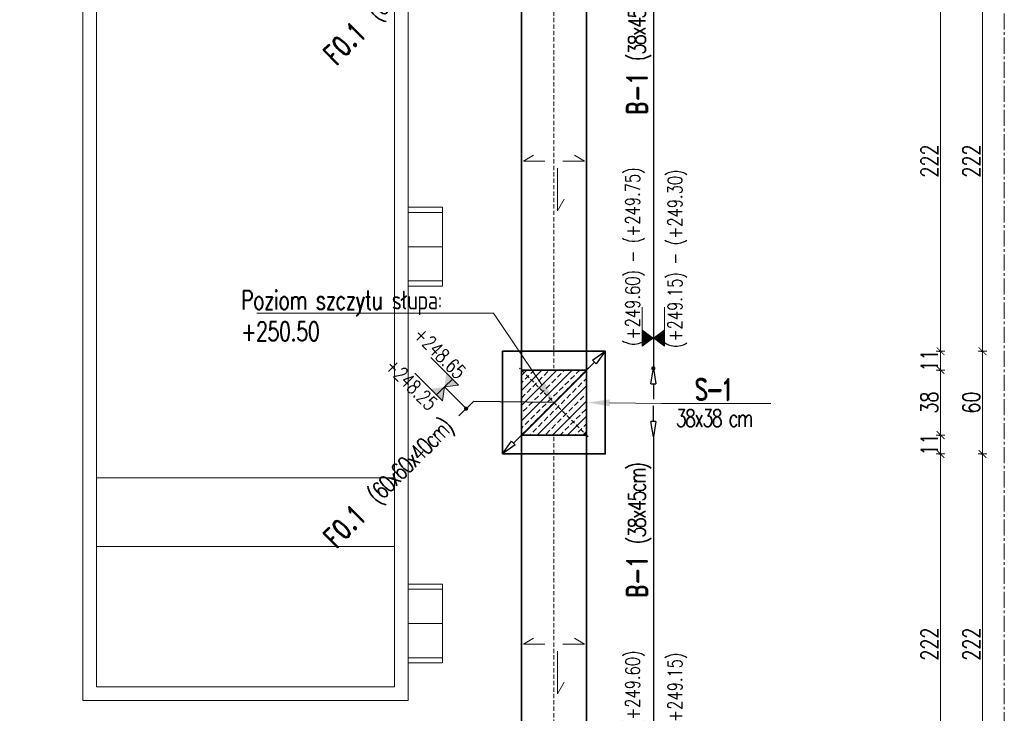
# Model space of a CAD drawing. Header units: millimetres. Extents: x -8 to 14965326, y -810 to 11054951.
# Tile 40 of 72: x 7505907 to 7506482, y 5557520 to 5557925. Entities that reach past the tile are written whole.
import ezdxf
from ezdxf import colors
from ezdxf.entities.mleader import LeaderData, LeaderLine
from ezdxf.math import Vec2, Vec3

# ---------------------------------------------------------------- set-up
doc = ezdxf.new("R2010")
doc.units = ezdxf.units.MM
doc.header["$LTSCALE"] = 0.5
doc.header["$MEASUREMENT"] = 0
doc.linetypes.add('CENTER2', pattern=[1.125, 0.75, -0.125, 0.125, -0.125])
doc.linetypes.add('KRESKOWA', pattern=[0.75, 0.5, -0.25])
doc.layers.get('0').update_dxf_attribs({"linetype": 'CONTINUOUS', "lineweight": 13})
doc.layers.get('Defpoints').update_dxf_attribs({"linetype": 'CONTINUOUS'})
for name, color, linetype, lineweight in [('_K_pozycje', 1, 'CONTINUOUS', 5), ('K_Cienkie przerywane', 252, 'KRESKOWA', 9), ('K_Fundamenty - przekrój', 40, 'CONTINUOUS', 35), ('K_Kreskowanie', 253, 'CONTINUOUS', 5), ('K_Opis', 7, 'CONTINUOUS', 9), ('K_Ściany - przekrój', 7, 'CONTINUOUS', 35), ('tkd_obszary_wykazu', 14, 'CENTER2', 9), ('tkd_wym', 1, 'CONTINUOUS', 5)]:
    doc.layers.add(name, color=color, linetype=linetype, lineweight=lineweight)
doc.styles.add('___K_OPIS_ROMAND', font='romand.shx', dxfattribs={"width": 0.75})
doc.styles.add('___K_OPIS_SIMPLEX', font='simplex.shx', dxfattribs={"width": 0.75})
doc.styles.add('tkd_txt0', font='simplex.shx', dxfattribs={"width": 0.75})
doc.dimstyles.new('opisy_wieńce', dxfattribs={"dimscale": 0.6, "dimtxt": 20, "dimasz": 25, "dimexe": 10, "dimexo": 50, "dimgap": 10, "dimtad": 0, "dimdec": 1, "dimrnd": 0.05, "dimzin": 9, "dimdsep": 46, "dimtxsty": '___K_OPIS_ROMAND', "dimblk1": 'CLOSEDBLANK', "dimblk2": 'CLOSEDBLANK', "dimsah": 1, "dimcen": 0, "dimdle": 10, "dimse1": 1, "dimse2": 1, "dimclrd": 1, "dimclre": 256, "dimclrt": 50, "dimazin": 2, "dimtm": 1e-09, "dimtfac": 1, "dimtdec": 1, "dimtmove": 2, "dimatfit": 3, "dimfxl": 1, "dimtolj": 1, "dimtzin": 0, "dimarcsym": 0})
doc.dimstyles.new('tkd_1-50cm[cm]', dxfattribs={"dimtxt": 10, "dimasz": 2.5, "dimexe": 0, "dimexo": 10, "dimgap": 1.5, "dimtad": 1, "dimdec": 1, "dimrnd": 0.5, "dimdsep": 46, "dimtxsty": 'tkd_txt0', "dimblk": 'tkd_dim_arrow', "dimcen": 0, "dimclrd": 1, "dimclre": 256, "dimclrt": 7, "dimaunit": 1, "dimadec": 0, "dimazin": 0, "dimtfac": 0.009091, "dimtdec": 1, "dimtix": 1, "dimtmove": 1, "dimatfit": 3, "dimldrblk": 'DOTSMALL', "dimfxl": 1, "dimfxlon": 1, "dimtvp": 0.02, "dimtolj": 1, "dimtzin": 9, "dimlwd": -1, "dimarcsym": 0})

# ---------------------------------------------------------------- blocks, each defined once
blk = doc.blocks.new('A$Cdc6a9087')
for p, q in [((-23, -20), (-23, 0)), ((-23, 0), (23, 0)), ((23, -20), (23, 0)), ((-23, -20), (23, -20))]:
    blk.add_line(p, q)
at = {"lineweight": 13}
for p, q in [((-20, -20), (-20, 0)), ((0, -20), (0, 0)), ((20, -20), (20, 0))]:
    blk.add_line(p, q, dxfattribs=at)
blk = doc.blocks.new('_ClosedBlank')
at = {"color": 0, "linetype": 'ByBlock', "lineweight": -2}
for p, q in [((-1, 0.167), (0, 0)), ((-1, 0.167), (-1, -0.167)), ((0, 0), (-1, -0.167))]:
    blk.add_line(p, q, dxfattribs=at)
blk = doc.blocks.new('*D177')
at = {"layer": '_K_pozycje', "color": 1, "lineweight": -2, "transparency": 16777216}
for p, q in [((7506242.75, 5558006.69), (7506195.48, 5557959.42)), ((7506172.07, 5557983.75), (7506163.58, 5557975.26)), ((7506219.11, 5557983.06), (7506172.07, 5557983.75))]:
    blk.add_line(p, q, dxfattribs=at)
at = {"layer": 'Defpoints', "color": 0, "transparency": 16777216}
for p in [(7506249.11, 5558013.06), (7506189.11, 5557953.06), (7506189.11, 5557953.06)]:
    blk.add_point(p, dxfattribs=at)
at = {"layer": '_K_pozycje', "color": 1, "lineweight": -2, "transparency": 16777216, "xscale": 9, "yscale": 9, "zscale": 9}
for p, rotation in [((7506249.11, 5558013.06), 44.99999988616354), ((7506189.11, 5557953.06), 224.9999998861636)]:
    blk.add_blockref('_ClosedBlank', p, dxfattribs=dict(at, rotation=rotation))
at = {"layer": '_K_pozycje', "color": 50, "transparency": 16777216, "insert": (7506123.55, 5557935.23), "char_height": 12, "attachment_point": 5, "rotation": 45, "style": '___K_OPIS_ROMAND'}
blk.add_mtext('\\A1;F0.1{\\fArial|b0|i0|c238|p34;\\H0.87497x;\\C242;   \\Fsimplex|c238;\\H0.95241x;\\T0.8;(60x60x40cm)}', dxfattribs=at)
blk = doc.blocks.new('*D178')
at = {"layer": '_K_pozycje', "color": 1, "lineweight": -2, "transparency": 16777216}
for p, q in [((7506242.75, 5557724.69), (7506195.48, 5557677.42)), ((7506172.07, 5557701.75), (7506163.58, 5557693.26)), ((7506219.11, 5557701.06), (7506172.07, 5557701.75))]:
    blk.add_line(p, q, dxfattribs=at)
at = {"layer": 'Defpoints', "color": 0, "transparency": 16777216}
for p in [(7506249.11, 5557731.06), (7506189.11, 5557671.06), (7506189.11, 5557671.06)]:
    blk.add_point(p, dxfattribs=at)
at = {"layer": '_K_pozycje', "color": 1, "lineweight": -2, "transparency": 16777216, "xscale": 9, "yscale": 9, "zscale": 9}
for p, rotation in [((7506249.11, 5557731.06), 44.99999988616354), ((7506189.11, 5557671.06), 224.9999998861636)]:
    blk.add_blockref('_ClosedBlank', p, dxfattribs=dict(at, rotation=rotation))
at = {"layer": '_K_pozycje', "color": 50, "transparency": 16777216, "insert": (7506123.55, 5557653.23), "char_height": 12, "attachment_point": 5, "rotation": 45, "style": '___K_OPIS_ROMAND'}
blk.add_mtext('\\A1;F0.1{\\fArial|b0|i0|c238|p34;\\H0.87497x;\\C242;   \\Fsimplex|c238;\\H0.95241x;\\T0.8;(60x60x40cm)}', dxfattribs=at)
blk = doc.blocks.new('*U40')
at = {"layer": 'K_Opis'}
h = blk.add_hatch(color=1, dxfattribs=at)
edge = h.paths.add_edge_path()
edge.add_arc((0, 0), 0.036, 360, 720)
at = {"layer": 'K_Opis', "color": 1}
blk.add_line((0, 0.511), (0, 0), dxfattribs=at)
at = {"layer": 'K_Opis'}
for points in [[(-0.188, 0.511), (-0.188, 1.022)], [(0.188, 0.511), (0.188, 1.022)], [(-0.188, 0.511), (0, 0.511), (-0.188, 0.369), (-0.188, 0.511)], [(0.188, 0.511), (0, 0.511), (0.188, 0.369), (0.188, 0.511)]]:
    blk.add_lwpolyline(points, dxfattribs=at)
for points in [[(-0.188, 0.652), (-0.188, 0.511), (0, 0.511)], [(-0.188, 0.369), (-0.188, 0.511), (0, 0.511)], [(0.188, 0.652), (0.188, 0.511), (0, 0.511)], [(0.188, 0.369), (0.188, 0.511), (0, 0.511)]]:
    blk.add_solid(points, dxfattribs=at)
at = {"layer": 'K_Opis', "style": '___K_OPIS_SIMPLEX', "width": 0.75, "flags": 8}
for tag, p in [('góra', (-0.227, 0.383)), ('dół', (0.48, 0.383))]:
    blk.add_attdef(tag, p, '', height=0.24, rotation=90, dxfattribs=at)
blk = doc.blocks.new('*D222')
at = {"layer": '_K_pozycje', "color": 1, "lineweight": -2, "transparency": 16777216}
for p, q in [((7506277.16, 5557690.06), (7506277.16, 5557699.06)), ((7506277.16, 5557681.06), (7506277.16, 5557439.06)), ((7506277.16, 5557430.06), (7506277.16, 5557421.06))]:
    blk.add_line(p, q, dxfattribs=at)
at = {"layer": 'Defpoints', "color": 0, "transparency": 16777216}
for p in [(7506239.11, 5557681.06), (7506239.11, 5557439.06), (7506277.16, 5557439.06)]:
    blk.add_point(p, dxfattribs=at)
at = {"layer": '_K_pozycje', "color": 1, "lineweight": -2, "transparency": 16777216, "xscale": 9, "yscale": 9, "zscale": 9}
for p, rotation in [((7506277.16, 5557681.06), 270), ((7506277.16, 5557439.06), 90)]:
    blk.add_blockref('_ClosedBlank', p, dxfattribs=dict(at, rotation=rotation))
at = {"layer": '_K_pozycje', "color": 50, "transparency": 16777216, "insert": (7506269.3, 5557626.38), "char_height": 12, "attachment_point": 5, "rotation": 90, "style": '___K_OPIS_ROMAND'}
blk.add_mtext('\\A1;B-1 {\\Fsimplex|c238;\\H0.83333x;\\T0.8;\\C242;(38x45cm)}', dxfattribs=at)
blk = doc.blocks.new('*U39')
at = {"layer": 'K_Opis'}
h = blk.add_hatch(color=1, dxfattribs=at)
edge = h.paths.add_edge_path()
edge.add_arc((0, 0), 0.036, 0, 360, ccw=False)
at = {"layer": 'K_Opis', "color": 1}
blk.add_line((0, -0.511), (0, 0), dxfattribs=at)
at = {"layer": 'K_Opis'}
for points in [[(-0.188, -0.511), (0, -0.511), (-0.188, -0.369), (-0.188, -0.511)], [(0.188, -0.511), (0, -0.511), (0.188, -0.369), (0.188, -0.511)], [(-0.188, -0.511), (-0.188, -1.022)], [(0.188, -0.511), (0.188, -1.022)]]:
    blk.add_lwpolyline(points, dxfattribs=at)
for points in [[(-0.188, -0.369), (-0.188, -0.511), (0, -0.511)], [(0.188, -0.369), (0.188, -0.511), (0, -0.511)], [(-0.188, -0.652), (-0.188, -0.511), (0, -0.511)], [(0.188, -0.652), (0.188, -0.511), (0, -0.511)]]:
    blk.add_solid(points, dxfattribs=at)
at = {"layer": 'K_Opis', "style": '___K_OPIS_SIMPLEX', "width": 0.75, "flags": 8}
for tag, p in [('dół', (0.48, -0.777)), ('góra', (-0.227, -0.923))]:
    blk.add_attdef(tag, p, '', height=0.24, rotation=90, dxfattribs=at)
blk = doc.blocks.new('*D223')
at = {"layer": '_K_pozycje', "color": 1, "lineweight": -2, "transparency": 16777216}
for p, q in [((7506277.16, 5557972.06), (7506277.16, 5557981.06)), ((7506277.16, 5557963.06), (7506277.16, 5557721.06)), ((7506277.16, 5557712.06), (7506277.16, 5557703.06))]:
    blk.add_line(p, q, dxfattribs=at)
at = {"layer": 'Defpoints', "color": 0, "transparency": 16777216}
for p in [(7506239.11, 5557963.06), (7506239.11, 5557721.06), (7506277.16, 5557721.06)]:
    blk.add_point(p, dxfattribs=at)
at = {"layer": '_K_pozycje', "color": 1, "lineweight": -2, "transparency": 16777216, "xscale": 9, "yscale": 9, "zscale": 9}
for p, rotation in [((7506277.16, 5557963.06), 270), ((7506277.16, 5557721.06), 90)]:
    blk.add_blockref('_ClosedBlank', p, dxfattribs=dict(at, rotation=rotation))
at = {"layer": '_K_pozycje', "color": 50, "transparency": 16777216, "insert": (7506269.3, 5557908.38), "char_height": 12, "attachment_point": 5, "rotation": 90, "style": '___K_OPIS_ROMAND'}
blk.add_mtext('\\A1;B-1 {\\Fsimplex|c238;\\H0.83333x;\\T0.8;\\C242;(38x45cm)}', dxfattribs=at)
blk = doc.blocks.new('tkd_dim_arrow')
for p, q in [((-1, 0), (1, 0)), ((0, -1), (0, 1))]:
    blk.add_line(p, q)
at = {"const_width": 0.2}
blk.add_lwpolyline([(-0.9, -0.9), (0.9, 0.9)], dxfattribs=at)
blk = doc.blocks.new('*D272')
at = {"layer": 'Defpoints', "color": 0, "transparency": 16777216}
for p in [(7506249.11, 5557953.06), (7506249.11, 5557731.06), (7506469.31, 5557731.06)]:
    blk.add_point(p, dxfattribs=at)
at = {"layer": 'tkd_wym', "lineweight": -2, "transparency": 16777216}
for p, q in [((7506468.31, 5557953.06), (7506469.31, 5557953.06)), ((7506468.31, 5557731.06), (7506469.31, 5557731.06))]:
    blk.add_line(p, q, dxfattribs=at)
at = {"layer": 'tkd_wym', "color": 1, "transparency": 16777216}
blk.add_line((7506469.31, 5557950.56), (7506469.31, 5557733.56), dxfattribs=at)
at = {"layer": 'tkd_wym', "color": 1, "transparency": 16777216, "xscale": 2.5, "yscale": 2.5, "zscale": 2.5}
for p, rotation in [((7506469.31, 5557953.06), 90), ((7506469.31, 5557731.06), 270)]:
    blk.add_blockref('tkd_dim_arrow', p, dxfattribs=dict(at, rotation=rotation))
at = {"layer": 'tkd_wym', "color": 7, "transparency": 16777216, "insert": (7506462.81, 5557842.06), "char_height": 10, "attachment_point": 5, "rotation": 90, "style": 'tkd_txt0'}
blk.add_mtext('\\A1;222', dxfattribs=at)
blk = doc.blocks.new('_DotSmall')
blk = doc.blocks.new('*D273')
at = {"layer": 'Defpoints', "color": 0, "transparency": 16777216}
for p in [(7506249.11, 5557731.06), (7506249.11, 5557671.06), (7506469.31, 5557671.06)]:
    blk.add_point(p, dxfattribs=at)
at = {"layer": 'tkd_wym', "lineweight": -2, "transparency": 16777216}
for p, q in [((7506468.31, 5557731.06), (7506469.31, 5557731.06)), ((7506468.31, 5557671.06), (7506469.31, 5557671.06))]:
    blk.add_line(p, q, dxfattribs=at)
at = {"layer": 'tkd_wym', "color": 1, "transparency": 16777216}
blk.add_line((7506469.31, 5557728.56), (7506469.31, 5557673.56), dxfattribs=at)
at = {"layer": 'tkd_wym', "color": 1, "transparency": 16777216, "xscale": 2.5, "yscale": 2.5, "zscale": 2.5}
for p, rotation in [((7506469.31, 5557731.06), 90), ((7506469.31, 5557671.06), 270)]:
    blk.add_blockref('tkd_dim_arrow', p, dxfattribs=dict(at, rotation=rotation))
at = {"layer": 'tkd_wym', "color": 7, "transparency": 16777216, "insert": (7506462.81, 5557701.06), "char_height": 10, "attachment_point": 5, "rotation": 90, "style": 'tkd_txt0'}
blk.add_mtext('\\A1;60', dxfattribs=at)
blk = doc.blocks.new('*D274')
at = {"layer": 'Defpoints', "color": 0, "transparency": 16777216}
for p in [(7506249.11, 5557671.06), (7506249.11, 5557449.06), (7506469.31, 5557449.06)]:
    blk.add_point(p, dxfattribs=at)
at = {"layer": 'tkd_wym', "lineweight": -2, "transparency": 16777216}
for p, q in [((7506468.31, 5557671.06), (7506469.31, 5557671.06)), ((7506468.31, 5557449.06), (7506469.31, 5557449.06))]:
    blk.add_line(p, q, dxfattribs=at)
at = {"layer": 'tkd_wym', "color": 1, "transparency": 16777216}
blk.add_line((7506469.31, 5557668.56), (7506469.31, 5557451.56), dxfattribs=at)
at = {"layer": 'tkd_wym', "color": 1, "transparency": 16777216, "xscale": 2.5, "yscale": 2.5, "zscale": 2.5}
for p, rotation in [((7506469.31, 5557671.06), 90), ((7506469.31, 5557449.06), 270)]:
    blk.add_blockref('tkd_dim_arrow', p, dxfattribs=dict(at, rotation=rotation))
at = {"layer": 'tkd_wym', "color": 7, "transparency": 16777216, "insert": (7506462.81, 5557560.06), "char_height": 10, "attachment_point": 5, "rotation": 90, "style": 'tkd_txt0'}
blk.add_mtext('\\A1;222', dxfattribs=at)
blk = doc.blocks.new('*D403')
at = {"layer": 'Defpoints', "color": 0, "transparency": 16777216}
for p in [(7506227.12, 5557953.06), (7506227.12, 5557731.06), (7506444.83, 5557731.06)]:
    blk.add_point(p, dxfattribs=at)
at = {"layer": 'tkd_wym', "lineweight": -2, "transparency": 16777216}
for p, q in [((7506443.83, 5557953.06), (7506444.83, 5557953.06)), ((7506443.83, 5557731.06), (7506444.83, 5557731.06))]:
    blk.add_line(p, q, dxfattribs=at)
at = {"layer": 'tkd_wym', "color": 1, "transparency": 16777216}
blk.add_line((7506444.83, 5557950.56), (7506444.83, 5557733.56), dxfattribs=at)
at = {"layer": 'tkd_wym', "color": 1, "transparency": 16777216, "xscale": 2.5, "yscale": 2.5, "zscale": 2.5}
for p, rotation in [((7506444.83, 5557953.06), 90), ((7506444.83, 5557731.06), 270)]:
    blk.add_blockref('tkd_dim_arrow', p, dxfattribs=dict(at, rotation=rotation))
at = {"layer": 'tkd_wym', "color": 7, "transparency": 16777216, "insert": (7506438.33, 5557842.06), "char_height": 10, "attachment_point": 5, "rotation": 90, "style": 'tkd_txt0'}
blk.add_mtext('\\A1;222', dxfattribs=at)
blk = doc.blocks.new('*D404')
at = {"layer": 'Defpoints', "color": 0, "transparency": 16777216}
for p in [(7506227.12, 5557731.06), (7506227.12, 5557720.06), (7506444.83, 5557720.06)]:
    blk.add_point(p, dxfattribs=at)
at = {"layer": 'tkd_wym', "lineweight": -2, "transparency": 16777216}
for p, q in [((7506443.83, 5557731.06), (7506444.83, 5557731.06)), ((7506443.83, 5557720.06), (7506444.83, 5557720.06))]:
    blk.add_line(p, q, dxfattribs=at)
at = {"layer": 'tkd_wym', "color": 1, "transparency": 16777216}
blk.add_line((7506444.83, 5557728.56), (7506444.83, 5557722.56), dxfattribs=at)
at = {"layer": 'tkd_wym', "color": 1, "transparency": 16777216, "xscale": 2.5, "yscale": 2.5, "zscale": 2.5}
for p, rotation in [((7506444.83, 5557731.06), 90), ((7506444.83, 5557720.06), 270)]:
    blk.add_blockref('tkd_dim_arrow', p, dxfattribs=dict(at, rotation=rotation))
at = {"layer": 'tkd_wym', "color": 7, "transparency": 16777216, "insert": (7506438.33, 5557725.56), "char_height": 10, "attachment_point": 5, "rotation": 90, "style": 'tkd_txt0'}
blk.add_mtext('\\A1;11', dxfattribs=at)
blk = doc.blocks.new('*D405')
at = {"layer": 'Defpoints', "color": 0, "transparency": 16777216}
for p in [(7506227.12, 5557720.06), (7506226.29, 5557682.06), (7506444.83, 5557682.06)]:
    blk.add_point(p, dxfattribs=at)
at = {"layer": 'tkd_wym', "lineweight": -2, "transparency": 16777216}
for p, q in [((7506443.83, 5557720.06), (7506444.83, 5557720.06)), ((7506443.83, 5557682.06), (7506444.83, 5557682.06))]:
    blk.add_line(p, q, dxfattribs=at)
at = {"layer": 'tkd_wym', "color": 1, "transparency": 16777216}
blk.add_line((7506444.83, 5557717.56), (7506444.83, 5557684.56), dxfattribs=at)
at = {"layer": 'tkd_wym', "color": 1, "transparency": 16777216, "xscale": 2.5, "yscale": 2.5, "zscale": 2.5}
for p, rotation in [((7506444.83, 5557720.06), 90), ((7506444.83, 5557682.06), 270)]:
    blk.add_blockref('tkd_dim_arrow', p, dxfattribs=dict(at, rotation=rotation))
at = {"layer": 'tkd_wym', "color": 7, "transparency": 16777216, "insert": (7506438.33, 5557701.06), "char_height": 10, "attachment_point": 5, "rotation": 90, "style": 'tkd_txt0'}
blk.add_mtext('\\A1;38', dxfattribs=at)
blk = doc.blocks.new('*D406')
at = {"layer": 'Defpoints', "color": 0, "transparency": 16777216}
for p in [(7506226.29, 5557682.06), (7506226.93, 5557671.06), (7506444.83, 5557671.06)]:
    blk.add_point(p, dxfattribs=at)
at = {"layer": 'tkd_wym', "lineweight": -2, "transparency": 16777216}
for p, q in [((7506443.83, 5557682.06), (7506444.83, 5557682.06)), ((7506443.83, 5557671.06), (7506444.83, 5557671.06))]:
    blk.add_line(p, q, dxfattribs=at)
at = {"layer": 'tkd_wym', "color": 1, "transparency": 16777216}
blk.add_line((7506444.83, 5557679.56), (7506444.83, 5557673.56), dxfattribs=at)
at = {"layer": 'tkd_wym', "color": 1, "transparency": 16777216, "xscale": 2.5, "yscale": 2.5, "zscale": 2.5}
for p, rotation in [((7506444.83, 5557682.06), 90), ((7506444.83, 5557671.06), 270)]:
    blk.add_blockref('tkd_dim_arrow', p, dxfattribs=dict(at, rotation=rotation))
at = {"layer": 'tkd_wym', "color": 7, "transparency": 16777216, "insert": (7506438.33, 5557676.56), "char_height": 10, "attachment_point": 5, "rotation": 90, "style": 'tkd_txt0'}
blk.add_mtext('\\A1;11', dxfattribs=at)
blk = doc.blocks.new('*D407')
at = {"layer": 'Defpoints', "color": 0, "transparency": 16777216}
for p in [(7506226.93, 5557671.06), (7506226.93, 5557449.06), (7506444.83, 5557449.06)]:
    blk.add_point(p, dxfattribs=at)
at = {"layer": 'tkd_wym', "lineweight": -2, "transparency": 16777216}
for p, q in [((7506443.83, 5557671.06), (7506444.83, 5557671.06)), ((7506443.83, 5557449.06), (7506444.83, 5557449.06))]:
    blk.add_line(p, q, dxfattribs=at)
at = {"layer": 'tkd_wym', "color": 1, "transparency": 16777216}
blk.add_line((7506444.83, 5557668.56), (7506444.83, 5557451.56), dxfattribs=at)
at = {"layer": 'tkd_wym', "color": 1, "transparency": 16777216, "xscale": 2.5, "yscale": 2.5, "zscale": 2.5}
for p, rotation in [((7506444.83, 5557671.06), 90), ((7506444.83, 5557449.06), 270)]:
    blk.add_blockref('tkd_dim_arrow', p, dxfattribs=dict(at, rotation=rotation))
at = {"layer": 'tkd_wym', "color": 7, "transparency": 16777216, "insert": (7506438.33, 5557560.06), "char_height": 10, "attachment_point": 5, "rotation": 90, "style": 'tkd_txt0'}
blk.add_mtext('\\A1;222', dxfattribs=at)

msp = doc.modelspace()

# ---------------------------------------------------------------- hatches: boundary and pattern name
at = {"layer": 'K_Kreskowanie'}
h = msp.add_hatch(dxfattribs=at)
h.set_pattern_fill('ANSI33', color=256, scale=25)
h.set_pattern_definition([(45, (2327.7154, -604.1795), (-4.4194173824, 4.4194173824), []), (45, (2332.135, -604.1795), (-4.4194173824, 4.4194173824), [3.125, -1.5625])])
h.paths.add_polyline_path([(7506200.1116, 5557682.0558), (7506238.1116, 5557682.0558), (7506238.1116, 5557720.0558), (7506200.1116, 5557720.0558)])

# ---------------------------------------------------------------- linework, layer by layer
at = {"layer": 'K_Cienkie przerywane', "linetype": 'KRESKOWA', "ltscale": 10}
for p, q in [((7506219.1116, 5557963.0557), (7506219.1116, 5557721.0558)), ((7506239.1116, 5557721.0558), (7506199.1116, 5557681.0557)), ((7506239.1116, 5557681.0557), (7506199.1116, 5557721.0558)), ((7506219.1116, 5557681.0557), (7506219.1116, 5557439.0558))]:
    msp.add_line(p, q, dxfattribs=at)
at = {"layer": 'K_Fundamenty - przekrój'}
msp.add_lwpolyline([(7506189.1116, 5557671.0557), (7506189.1116, 5557731.0557), (7506249.1116, 5557731.0557), (7506249.1116, 5557671.0557)], close=True, dxfattribs=at)
at = {"layer": 'K_Kreskowanie', "color": 253}
for p, q in [((7505952.1116, 5557657.0558), (7506126.1116, 5557657.0558)), ((7505952.1116, 5557617.0558), (7506126.1116, 5557617.0558))]:
    msp.add_line(p, q, dxfattribs=at)
at = {"layer": 'K_Kreskowanie', "color": 253, "flags": 128}
for points in [[(7506134.1116, 5557527.0558), (7506134.1116, 5558357.0558), (7505944.1116, 5558357.0558), (7505944.1116, 5557527.0558)], [(7506126.1116, 5557535.0558), (7506126.1116, 5558349.0558), (7505952.1116, 5558349.0558), (7505952.1116, 5557535.0558)]]:
    msp.add_lwpolyline(points, close=True, dxfattribs=at)
at = {"layer": 'K_Opis'}
for points in [[(7506213.8869, 5557842.0558), (7506201.3484, 5557842.0558), (7506207.1373, 5557845.5392)], [(7506224.3363, 5557842.0558), (7506236.8748, 5557842.0558), (7506231.086, 5557845.5392)], [(7506221.2778, 5557837.9593), (7506221.2778, 5557812.9593), (7506225.0966, 5557819.7997)], [(7506213.8869, 5557560.0558), (7506201.3484, 5557560.0558), (7506207.1373, 5557563.5392)], [(7506224.3363, 5557560.0558), (7506236.8748, 5557560.0558), (7506231.086, 5557563.5392)], [(7506221.2778, 5557555.9593), (7506221.2778, 5557530.9593), (7506225.0967, 5557537.7997)]]:
    msp.add_lwpolyline(points, dxfattribs=at)
at = {"layer": 'K_Ściany - przekrój', "linetype": 'Continuous', "ltscale": 2.5}
for p, q in [((7506200.1116, 5557964.0558), (7506200.1116, 5557720.0558)), ((7506238.1116, 5557964.0558), (7506238.1116, 5557720.0558)), ((7506200.1116, 5557682.0558), (7506200.1116, 5557438.0558)), ((7506238.1116, 5557682.0558), (7506238.1116, 5557438.0558))]:
    msp.add_line(p, q, dxfattribs=at)
msp.add_lwpolyline([(7506200.1116, 5557720.0558), (7506238.1116, 5557720.0558), (7506238.1116, 5557682.0558), (7506200.1116, 5557682.0558)], close=True, dxfattribs=at)
at = {"layer": 'tkd_obszary_wykazu', "ltscale": 25}
msp.add_lwpolyline([(7503716.8376, 5559109.3854), (7506482.0527, 5559109.3854), (7506482.0527, 5554949.5308), (7503716.8376, 5554949.5308)], close=True, dxfattribs=at)

# ---------------------------------------------------------------- block references
ref = msp.add_blockref('*U39', (7506277.1606, 5557721.0558), dxfattribs=dict(xscale=-35, yscale=35, zscale=35, rotation=180.0000074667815))
ref.add_attrib('góra', '(+249.60) - (+249.75)', (7506269.2039, 5557734.1612), dxfattribs={"layer": 'K_Opis', "height": 8.4, "rotation": 90.0000075, "style": '___K_OPIS_SIMPLEX', "width": 0.75, "flags": 8})
ref.add_attrib('dół', '(+249.15) - (+249.30)', (7506293.9432, 5557732.9612), dxfattribs={"layer": 'K_Opis', "height": 8.4, "rotation": 90.0000075, "style": '___K_OPIS_SIMPLEX', "width": 0.75, "flags": 8})
ref = msp.add_blockref('*U40', (7506167.8255, 5557697.5062), dxfattribs=dict(xscale=-35, yscale=35, zscale=35, rotation=45.00000736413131))
ref.add_attrib('góra', '+248.65', (7506136.6075, 5557739.9765), dxfattribs={"layer": 'K_Opis', "height": 8.4, "rotation": 315.0000074, "style": '___K_OPIS_SIMPLEX', "width": 0.75, "flags": 8})
ref.add_attrib('dół', '+248.25', (7506119.9628, 5557721.6347), dxfattribs={"layer": 'K_Opis', "height": 8.4, "rotation": 315.0000074, "style": '___K_OPIS_SIMPLEX', "width": 0.75, "flags": 8})
ref = msp.add_blockref('*U39', (7506277.1606, 5557439.0558), dxfattribs=dict(xscale=-35, yscale=35, zscale=35, rotation=180.0000074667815))
ref.add_attrib('góra', '(+249.45) - (+249.60)', (7506269.2039, 5557452.1612), dxfattribs={"layer": 'K_Opis', "height": 8.4, "rotation": 90.0000075, "style": '___K_OPIS_SIMPLEX', "width": 0.75, "flags": 8})
ref.add_attrib('dół', '(+249.00) - (+249.15)', (7506293.9432, 5557450.9612), dxfattribs={"layer": 'K_Opis', "height": 8.4, "rotation": 90.0000075, "style": '___K_OPIS_SIMPLEX', "width": 0.75, "flags": 8})
at = {"layer": 'K_Kreskowanie', "color": 8, "rotation": 270}
for p in [(7506154.1116, 5557792.0558), (7506154.1116, 5557572.0558)]:
    msp.add_blockref('A$Cdc6a9087', p, dxfattribs=at)

# ---------------------------------------------------------------- dimensions: what is measured, and where the dimension line sits
at = {"layer": '_K_pozycje'}
for base, p1, p2, angle, text, override, picture, middle in [((7506189.1116, 5557953.0557), (7506249.1116, 5558013.0557), (7506189.1116, 5557953.0557), 224.9999999, 'F0.1{\\fArial|b0|i0|c238|p34;\\H0.87497x;\\C242;   \\Fsimplex|c238;\\H0.95241x;\\T0.8;(60x60x40cm)}', {"dimasz": 15, "dimtmove": 1}, '*D177', (7506159.3402, 5557971.0209)), ((7506277.1606, 5557721.0558), (7506239.1116, 5557963.0557), (7506239.1116, 5557721.0558), 269.9999999, 'B-1 {\\Fsimplex|c238;\\H0.83333x;\\T0.8;\\C242;(38x45cm)}', {"dimasz": 15}, '*D223', (7506269.2988, 5557908.3808)), ((7506189.1116, 5557671.0557), (7506249.1116, 5557731.0557), (7506189.1116, 5557671.0557), 224.9999999, 'F0.1{\\fArial|b0|i0|c238|p34;\\H0.87497x;\\C242;   \\Fsimplex|c238;\\H0.95241x;\\T0.8;(60x60x40cm)}', {"dimasz": 15, "dimtmove": 1}, '*D178', (7506159.3402, 5557689.0209)), ((7506277.1606, 5557439.0558), (7506239.1116, 5557681.0557), (7506239.1116, 5557439.0558), 269.9999999, 'B-1 {\\Fsimplex|c238;\\H0.83333x;\\T0.8;\\C242;(38x45cm)}', {"dimasz": 15}, '*D222', (7506269.2988, 5557626.3808))]:
    dim = msp.add_linear_dim(base=base, p1=p1, p2=p2, angle=angle, text=text, dimstyle='opisy_wieńce', override=override, dxfattribs=at)
    dim.commit()
    dim.dimension.update_dxf_attribs({"geometry": picture, "text_midpoint": middle, "dimtype": 161})
at = {"layer": 'tkd_wym'}
for base, p1, p2, picture, middle in [((7506444.8349, 5557731.0557), (7506227.1227, 5557953.0557), (7506227.1227, 5557731.0557), '*D403', (7506438.3349, 5557842.0557)), ((7506469.3079, 5557731.0557), (7506249.1116, 5557953.0557), (7506249.1116, 5557731.0557), '*D272', (7506462.8079, 5557842.0557)), ((7506444.8349, 5557720.0558), (7506227.1227, 5557731.0557), (7506227.1227, 5557720.0558), '*D404', (7506438.3349, 5557725.5557)), ((7506469.3079, 5557671.0557), (7506249.1116, 5557731.0557), (7506249.1116, 5557671.0557), '*D273', (7506462.8079, 5557701.0557)), ((7506444.8349, 5557682.0558), (7506227.1227, 5557720.0558), (7506226.2864, 5557682.0558), '*D405', (7506438.3349, 5557701.0558)), ((7506444.8349, 5557671.0557), (7506226.2864, 5557682.0558), (7506226.9335, 5557671.0557), '*D406', (7506438.3349, 5557676.5557)), ((7506444.8349, 5557449.0557), (7506226.9335, 5557671.0557), (7506226.9335, 5557449.0557), '*D407', (7506438.3349, 5557560.0557)), ((7506469.3079, 5557449.0557), (7506249.1116, 5557671.0557), (7506249.1116, 5557449.0557), '*D274', (7506462.8079, 5557560.0557))]:
    dim = msp.add_linear_dim(base=base, p1=p1, p2=p2, angle=90, dimstyle='tkd_1-50cm[cm]', dxfattribs=at)
    dim.commit()
    dim.dimension.update_dxf_attribs({"geometry": picture, "text_midpoint": middle})

# ---------------------------------------------------------------- leaders
at = {"layer": 'K_Opis'}
ml = msp.add_multileader_mtext('Standard', dxfattribs=at)
ml.set_content('{\\T0.95;Poziom szczytu słupa:\\P+250.50}', color=256, style='___K_OPIS_SIMPLEX')
ml.set_leader_properties(color=256, linetype='ByLayer', lineweight=9)
ml.build(insert=Vec2(0, 0))
ml.multileader.update_dxf_attribs({"text_left_attachment_type": 6, "text_right_attachment_type": 6, "arrow_head_size": 12.5})
ctx = ml.context
ctx.base_point, ctx.char_height, ctx.arrow_head_size, ctx.landing_gap_size, ctx.plane_origin = Vec3(7506036.4036, 5557753.2327), 11, 12.5, 0, Vec3(7506240.2166, 5558079.9231)
ctx.left_attachment, ctx.right_attachment = 6, 6
notes = []
notes.append((ctx, [(1, (1, 1, 0), (7506183.8048, 5557753.2327), (-1, 0), 13.7512, [(0, [(7506219.1116, 5557701.0557)], 0, [])])]))
ctx.mtext.insert, ctx.mtext.width, ctx.mtext.defined_height, ctx.mtext.flow_direction = Vec3(7506036.4036, 5557766.4327), 140.399647, 98.2467, 5
ml = msp.add_multileader_mtext('Standard', dxfattribs=at)
ml.set_content('{\\T0.85;\\C2;S-1\\T1;\\C50;\\P\\Fsimplex|c238;\\H0.8x;\\T0.8;\\C1;38x38 cm}', color=7, style='___K_OPIS_ROMAND')
ml.set_leader_properties(color=1, linetype='CONTINUOUS', lineweight=9)
ml.build(insert=Vec2(0, 0))
ml.multileader.update_dxf_attribs({"text_left_attachment_type": 6, "text_right_attachment_type": 6, "dogleg_length": 5, "arrow_head_size": 12.5})
ctx = ml.context
ctx.base_point, ctx.char_height, ctx.arrow_head_size, ctx.landing_gap_size, ctx.plane_origin = Vec3(7506289.1285, 5557700.4484), 12.5, 12.5, 0, Vec3(7506266.7324, 5557649.8398)
ctx.left_attachment, ctx.right_attachment, ctx.text_align_type = 6, 6, 1
notes.append((ctx, [(0, (1, 1, 0), (7506281.9127, 5557700.4484), (1, 0), 7.2158, [(0, [(7506239.1116, 5557701.0558)], 0, [])])]))
ctx.mtext.insert, ctx.mtext.alignment, ctx.mtext.line_spacing_factor, ctx.mtext.flow_direction = Vec3(7506312.1999, 5557714.9484), 2, 0.864, 5
for ctx, leaders in notes:
    for number, flags, end, landing, length, lines in leaders:
        leader = LeaderData()
        leader.index, (leader.has_last_leader_line, leader.has_dogleg_vector, leader.attachment_direction) = number, flags
        leader.last_leader_point, leader.dogleg_vector, leader.dogleg_length = Vec3(end), Vec3(landing), length
        for number, points, colour, breaks in lines:
            line = LeaderLine()
            line.index, line.vertices, line.color, line.breaks = number, Vec3.list(points), colors.encode_raw_color(colour), breaks
            leader.lines.append(line)
        ctx.leaders.append(leader)

doc.saveas('drawing.dxf')
